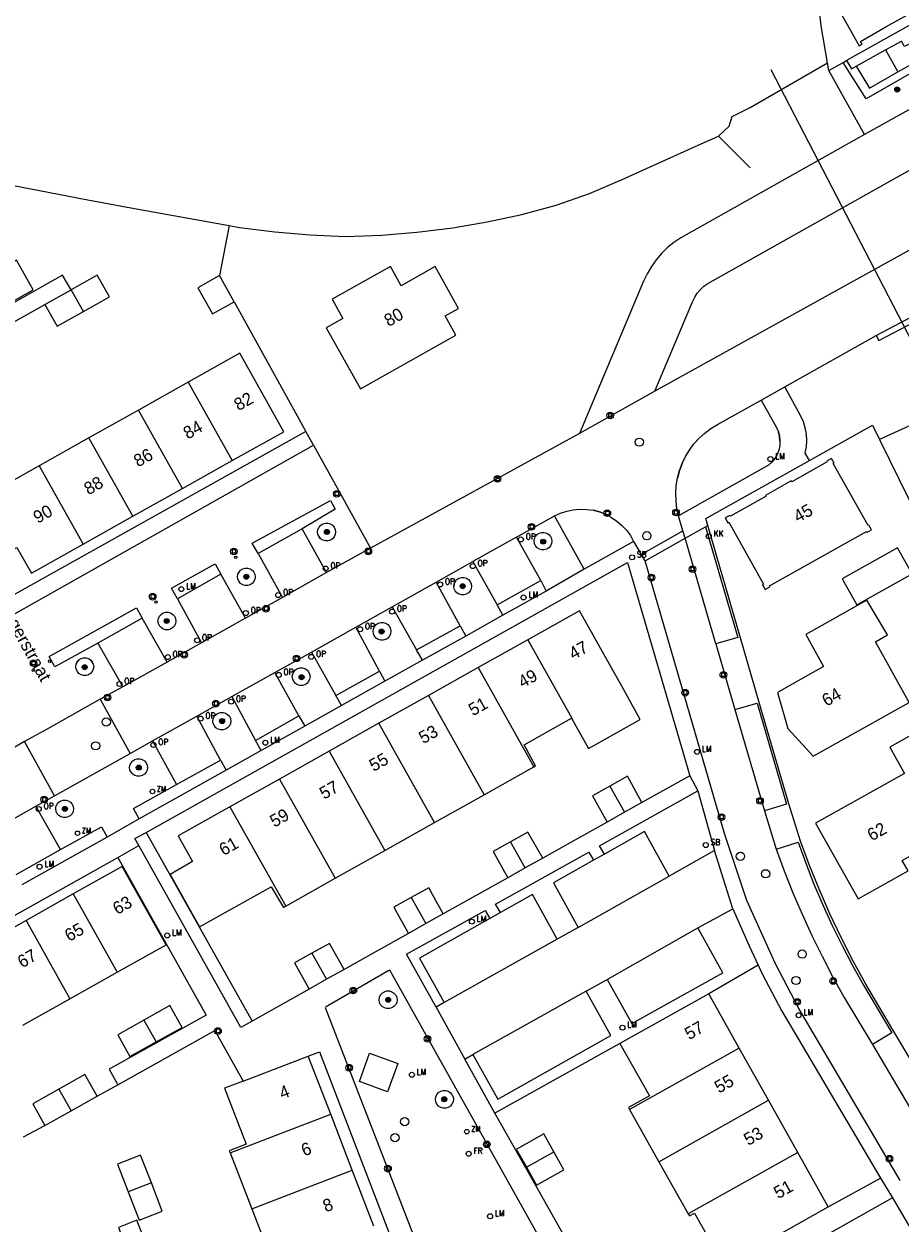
# Model space of a CAD drawing. Header units: metres. Extents: x 138165 to 154469, y 480134 to 494189.
# Tile 223 of 256: x 147653 to 147740, y 485279 to 485400. Entities that reach past the tile are written whole.
import ezdxf

# ---------------------------------------------------------------- set-up
doc = ezdxf.new("R2010")
doc.units = ezdxf.units.M
doc.header["$LTSCALE"] = 0.001
doc.header["$MEASUREMENT"] = 0
for name, color, linetype, lineweight in [('Level 5', 7, 'Continuous', 0), ('TOP-L-duiker', 7, 'Continuous', 0), ('TOP-L-topo objecten punt', 7, 'Continuous', 0), ('TOP-L-topo objecten vlak', 7, 'Continuous', 0), ('TOP-L-verharding molgoot', 7, 'Continuous', 0), ('TOP-T-topo huisnummering naamgeving', 7, 'Continuous', 0), ('TOP-V-verharding beton', 7, 'Continuous', 0)]:
    doc.layers.add(name, color=color, linetype=linetype, lineweight=lineweight)
doc.styles.add('Style-Arial', font='arial.ttf')
doc.styles.add('Style-INTL_ISO', font='INTL_ISO.shx')
doc.styles.add('Style-STANDARD', font='STANDARD.shx')

# ---------------------------------------------------------------- blocks, each defined once
blk = doc.blocks.new('24')
at = {"layer": 'TOP-L-topo objecten punt', "color": 7, "linetype": 'Continuous', "lineweight": 0}
for radius in [0.025, 0.0182, 0.0115, 0.005]:
    blk.add_circle((0, 0), radius, dxfattribs=at)
blk = doc.blocks.new('304')
at = {"layer": 'TOP-L-topo objecten punt', "color": 7, "linetype": 'Continuous', "lineweight": 0}
blk.add_circle((0, 0), 0.0225, dxfattribs=at)
at = {"layer": 'TOP-L-topo objecten punt', "color": 7, "linetype": 'Continuous', "lineweight": 0, "style": 'Style-STANDARD'}
blk.add_text('ZM', height=0.054, dxfattribs=at).set_placement((0.043, 0))
blk = doc.blocks.new('306')
at = {"layer": 'TOP-L-topo objecten punt', "color": 7, "linetype": 'Continuous', "lineweight": 0}
blk.add_circle((0, 0), 0.025, dxfattribs=at)
at = {"layer": 'TOP-L-topo objecten punt', "color": 7, "linetype": 'Continuous', "lineweight": 0, "style": 'Style-STANDARD'}
blk.add_text('FR', height=0.06, dxfattribs=at).set_placement((0.0483, 0))
blk = doc.blocks.new('38')
at = {"layer": 'TOP-L-topo objecten punt', "color": 7, "linetype": 'Continuous', "lineweight": 0}
blk.add_circle((0, 0), 0.025, dxfattribs=at)
at = {"layer": 'TOP-L-topo objecten punt', "color": 7, "linetype": 'Continuous', "lineweight": 0, "style": 'Style-STANDARD'}
blk.add_text('OP', height=0.06, dxfattribs=at).set_placement((0.048, 0))
blk = doc.blocks.new('39')
at = {"layer": 'TOP-L-topo objecten punt', "color": 7, "linetype": 'Continuous', "lineweight": 0}
for p, q in [((0.0175, 0.0175), (-0.0175, 0.0175)), ((-0.0175, 0.0175), (-0.0175, -0.0175)), ((0.0175, 0.0175), (0.0175, -0.0175)), ((0.0175, -0.0175), (-0.0175, -0.0175))]:
    blk.add_line(p, q, dxfattribs=at)
blk.add_circle((0, 0), 0.0332, dxfattribs=at)
blk = doc.blocks.new('*U13')
at = {"layer": 'Level 5', "color": 7, "linetype": 'Continuous', "lineweight": 0}
blk.add_circle((0, 0), 0.0415, dxfattribs=at)
blk = doc.blocks.new('150')
at = {"layer": 'Level 5', "color": 7, "linetype": 'Continuous', "lineweight": 0}
blk.add_blockref('*U13', (0, 0), dxfattribs=at)
blk = doc.blocks.new('10')
at = {"layer": 'TOP-L-topo objecten punt', "linetype": 'Continuous', "lineweight": 0}
blk.add_circle((0, 0), 0.0125, dxfattribs=at)
blk = doc.blocks.new('16')
at = {"layer": 'TOP-L-topo objecten punt', "color": 7, "linetype": 'Continuous', "lineweight": 0}
blk.add_circle((0, 0), 0.025, dxfattribs=at)
at = {"layer": 'TOP-L-topo objecten punt', "color": 7, "linetype": 'Continuous', "lineweight": 0, "style": 'Style-STANDARD'}
blk.add_text('LM', height=0.06, dxfattribs=at).set_placement((0.0483, 0))
blk = doc.blocks.new('119')
at = {"layer": 'TOP-L-topo objecten punt', "color": 7, "linetype": 'Continuous', "lineweight": 0}
blk.add_circle((0, 0), 0.025, dxfattribs=at)
at = {"layer": 'TOP-L-topo objecten punt', "color": 7, "linetype": 'Continuous', "lineweight": 0, "style": 'Style-STANDARD'}
blk.add_text('KK', height=0.06, dxfattribs=at).set_placement((0.0483, 0))
blk = doc.blocks.new('175')
at = {"layer": 'TOP-L-topo objecten punt', "color": 7, "linetype": 'Continuous', "lineweight": 0}
blk.add_circle((0, 0), 0.025, dxfattribs=at)
at = {"layer": 'TOP-L-topo objecten punt', "color": 7, "linetype": 'Continuous', "lineweight": 0, "style": 'Style-STANDARD'}
blk.add_text('SB', height=0.06, dxfattribs=at).set_placement((0.0483, 0))

msp = doc.modelspace()

# ---------------------------------------------------------------- linework, layer by layer
at = {"layer": 'TOP-L-duiker', "flags": 128}
msp.add_lwpolyline([(147746.17, 485358.67), (147727.36, 485394.97)], dxfattribs=at)
at = {"layer": 'TOP-L-topo objecten vlak', "flags": 128}
for points in [[(147733, 485395.65), (147732.35, 485399.38), (147731.84, 485403.9), (147731.62, 485408.44), (147731.61, 485409.65), (147731.62, 485410.86), (147731.65, 485412.06), (147735.02, 485414.44), (147738.3, 485416.94), (147738.97, 485417.49), (147742.89, 485420.39), (147751.22, 485428.64), (147757.24, 485435.65), (147763.1, 485444.23), (147764.34, 485446.4)], [(147780.09, 485421.22), (147765.95, 485413.3), (147750, 485404.36), (147734.9, 485395.9)], [(147738.84, 485399.25), (147746.54, 485403.56), (147746.7, 485403.27), (147746.98, 485403.43), (147743.33, 485409.93), (147742.94, 485410.63), (147742.66, 485410.47), (147742.82, 485410.18), (147732.57, 485404.43), (147732.41, 485404.72), (147732.13, 485404.57), (147736.17, 485397.37), (147736.45, 485397.53), (147736.28, 485397.81), (147738.84, 485399.25)], [(147741.64, 485398.56), (147743.27, 485395.73), (147736.86, 485392.06), (147734.54, 485395.71)], [(147738.79, 485396.95), (147740.39, 485397.84)], [(147740.04, 485394.75), (147742.35, 485396.06), (147741.46, 485397.69), (147740.7, 485397.28), (147740.39, 485397.84)], [(147553.68, 485389.64), (147557.58, 485391.74), (147561.63, 485393.48), (147565.8, 485394.87), (147570.08, 485395.9), (147574.43, 485396.55), (147578.83, 485396.83), (147583.22, 485396.73), (147583.21, 485396.48), (147585.52, 485396.28), (147587.83, 485395.97), (147590.11, 485395.56), (147591.38, 485395.3), (147593.93, 485394.78), (147599.98, 485393.55), (147606.03, 485392.33), (147612.08, 485391.11), (147632.38, 485387.09), (147640.89, 485385.43), (147649.4, 485383.78), (147657.91, 485382.15), (147658.03, 485382.13), (147663.22, 485381.13), (147673.09, 485379.38)], [(147735.86, 485395.32), (147738.79, 485396.95)], [(147738.79, 485396.95), (147740.04, 485394.75)], [(147673.09, 485379.38), (147674.12, 485379.19), (147677.66, 485378.75), (147681.17, 485378.46), (147684.72, 485378.28), (147688.34, 485378.42), (147691.87, 485378.72), (147695.46, 485379.14), (147698.91, 485379.73), (147702.39, 485380.47), (147705.82, 485381.41), (147709.17, 485382.59), (147712.43, 485383.98), (147720.05, 485387.41), (147722.08, 485388.31), (147723.15, 485389.32), (147723.43, 485390.29), (147725.24, 485391.2), (147733, 485395.65)], [(147733.13, 485394.9), (147733, 485395.65)], [(147733.13, 485394.9), (147734.54, 485395.71)], [(147734.54, 485395.71), (147734.9, 485395.9)], [(147734.9, 485395.9), (147735.39, 485395.06), (147735.86, 485395.32)], [(147736.7, 485388.48), (147733.13, 485394.9)], [(147735.86, 485395.32), (147737.19, 485393.13), (147740.04, 485394.75)], [(147752.69, 485394.1), (147751.66, 485394.23), (147750.63, 485394.28), (147749.6, 485394.25), (147748.57, 485394.16), (147747.55, 485393.99), (147746.55, 485393.74), (147745.57, 485393.43), (147736.7, 485388.48)], [(147736.7, 485388.48), (147718.31, 485378.15), (147717.61, 485377.69), (147716.97, 485377.16), (147716.37, 485376.58), (147715.83, 485375.95), (147715.35, 485375.27), (147714.93, 485374.55), (147714.58, 485373.79), (147708.17, 485358.56)], [(147715.7, 485362.79), (147719.47, 485371.73), (147719.49, 485371.79), (147719.7, 485372.22), (147719.95, 485372.62), (147720.26, 485372.98), (147720.61, 485373.3), (147720.99, 485373.58), (147739.29, 485383.85), (147739.29, 485383.86), (147747.73, 485388.56), (147748.53, 485388.78), (147749.36, 485388.91), (147750.19, 485388.98), (147751.03, 485388.96), (147751.86, 485388.87), (147759.24, 485386.95)], [(147757.03, 485385.72), (147742.7, 485377.73), (147715.7, 485362.79)], [(147646.06, 485368.78), (147653.46, 485372.94), (147651.8, 485375.9), (147650.59, 485375.22), (147647.85, 485380.11), (147642.27, 485376.98), (147641.29, 485378.72), (147636.14, 485375.84), (147639.08, 485370.6), (147642.57, 485372.56), (147643.54, 485370.81), (147644.59, 485371.4), (147646.06, 485368.78)], [(147737.86, 485368.36), (147757.71, 485378.84), (147760.12, 485380.19)], [(147673.09, 485379.38), (147672.12, 485374.36)], [(147682.8, 485369.15), (147686.22, 485363.04), (147695.78, 485368.4), (147694.7, 485370.32), (147696.05, 485371.07), (147693.7, 485375.26), (147690.3, 485373.35), (147689.22, 485375.27), (147683.38, 485371.99), (147684.45, 485370.07), (147682.8, 485369.15)], [(147657.26, 485372.94), (147656.39, 485374.39), (147639.02, 485364.59)], [(147658.48, 485370.76), (147661.09, 485372.23), (147659.87, 485374.41), (147657.26, 485372.94)], [(147672.12, 485374.36), (147669.94, 485373.14), (147671.41, 485370.52), (147673.59, 485371.75)], [(147673.59, 485371.75), (147672.12, 485374.36)], [(147654.64, 485371.47), (147657.26, 485372.94)], [(147658.48, 485370.76), (147657.26, 485372.94)], [(147737.86, 485368.36), (147738.14, 485367.85), (147747.43, 485372.73)], [(147649.93, 485368.83), (147654.64, 485371.47)], [(147654.64, 485371.47), (147655.86, 485369.29), (147658.48, 485370.76)], [(147673.59, 485371.75), (147680.74, 485358.77)], [(147728.7, 485363.23), (147737.86, 485368.36)], [(147673.38, 485355.84), (147678.56, 485358.74), (147674.16, 485366.59), (147668.98, 485363.68)], [(147668.98, 485363.68), (147664.01, 485360.89)], [(147668.98, 485363.68), (147673.38, 485355.84)], [(147726.33, 485361.9), (147728.7, 485363.23)], [(147731.18, 485355.86), (147730.76, 485356.6), (147730.87, 485357.22), (147730.91, 485357.85), (147730.87, 485358.49), (147730.76, 485359.11), (147730.57, 485359.71), (147730.31, 485360.29), (147728.7, 485363.23)], [(147751.75, 485364.1), (147750.45, 485363.52), (147738.2, 485357.97)], [(147715.7, 485362.79), (147708.17, 485358.56)], [(147718.43, 485355.56), (147718.76, 485356.25), (147719.16, 485356.9), (147719.62, 485357.52), (147720.14, 485358.08), (147720.71, 485358.6), (147721.32, 485359.05), (147721.98, 485359.45), (147726.33, 485361.9)], [(147726.33, 485361.9), (147727.89, 485359.16), (147728.07, 485358.73)], [(147664.01, 485360.89), (147659.04, 485358.11)], [(147668.4, 485353.05), (147664.01, 485360.89)], [(147731.18, 485355.86), (147737.5, 485359.4), (147738.2, 485357.97)], [(147680.74, 485358.77), (147651.51, 485342.41)], [(147681.53, 485357.38), (147680.74, 485358.77)], [(147708.17, 485358.56), (147687.23, 485347.08)], [(147728.23, 485357.82), (147728.19, 485358.28), (147728.07, 485358.73)], [(147728.07, 485358.73), (147728.19, 485358.28), (147728.23, 485357.82)], [(147606.24, 485316.4), (147607.61, 485316.71), (147608.96, 485317.09), (147610.28, 485317.55), (147611.58, 485318.08), (147612.84, 485318.69), (147614.08, 485319.36), (147681.53, 485357.38)], [(147659.04, 485358.11), (147654.06, 485355.32)], [(147663.43, 485350.27), (147659.04, 485358.11)], [(147681.53, 485357.38), (147684.27, 485352.46), (147687.23, 485347.08)], [(147728.23, 485357.82), (147728.2, 485357.35), (147728.11, 485356.9), (147727.94, 485356.46), (147727.71, 485356.06), (147727.42, 485355.69), (147727.07, 485355.38), (147718.08, 485350.3)], [(147738.2, 485357.97), (147744.12, 485345.88), (147750.23, 485333.39), (147756.12, 485321.45), (147756.53, 485320.58), (147762.89, 485307.52), (147769.08, 485294.86)], [(147668.4, 485353.05), (147673.38, 485355.84)], [(147721, 485349.36), (147720.8, 485350.04), (147731.18, 485355.86)], [(147729.36, 485353.81), (147726.78, 485352.36), (147726.83, 485352.27), (147723.27, 485350.28), (147723.22, 485350.36), (147722.75, 485350.1), (147723.01, 485349.63), (147723.1, 485349.68), (147726.58, 485343.47), (147726.49, 485343.42), (147726.76, 485342.95), (147727.23, 485343.21), (147727.18, 485343.3), (147736.88, 485348.74), (147736.93, 485348.65), (147737.4, 485348.91), (147737.14, 485349.39), (147737.05, 485349.34), (147733.57, 485355.55), (147733.65, 485355.6), (147733.39, 485356.07), (147732.92, 485355.8), (147732.97, 485355.72), (147729.41, 485353.72), (147729.36, 485353.81)], [(147654.06, 485355.32), (147646.61, 485351.14)], [(147654.06, 485355.32), (147658.46, 485347.48)], [(147718.43, 485355.56), (147718.16, 485354.84), (147717.97, 485354.1)], [(147717.97, 485354.1), (147718.16, 485354.84), (147718.43, 485355.56)], [(147718.08, 485350.3), (147717.91, 485351.05), (147717.82, 485351.81), (147717.79, 485352.57), (147717.84, 485353.34), (147717.97, 485354.1)], [(147663.43, 485350.27), (147668.4, 485353.05)], [(147675.97, 485346.53), (147675.39, 485347.58), (147683.22, 485351.85), (147683.69, 485350.97), (147680.4, 485349.02)], [(147705.64, 485350.3), (147706.25, 485350.58), (147706.88, 485350.79), (147707.53, 485350.92), (147708.19, 485350.98), (147708.85, 485350.96), (147709.51, 485350.87)], [(147658.46, 485347.48), (147663.43, 485350.27)], [(147701.86, 485348.19), (147705.64, 485350.3)], [(147708.61, 485344.98), (147705.64, 485350.3)], [(147710.77, 485350.47), (147710.15, 485350.71), (147709.51, 485350.87)], [(147709.51, 485350.87), (147710.15, 485350.71), (147710.77, 485350.47)], [(147710.77, 485350.47), (147711.36, 485350.16), (147711.91, 485349.79), (147712.41, 485349.36), (147712.86, 485348.87), (147713.26, 485348.33), (147713.58, 485347.76)], [(147718.51, 485348.81), (147718.08, 485350.3)], [(147680.4, 485349.02), (147675.97, 485346.53)], [(147682.84, 485344.63), (147680.4, 485349.02)], [(147681.97, 485348.44), (147681.93, 485348.7), (147681.97, 485348.95), (147682.08, 485349.18), (147682.25, 485349.37), (147682.46, 485349.5), (147682.71, 485349.57), (147682.96, 485349.57), (147683.2, 485349.5), (147683.42, 485349.37), (147683.58, 485349.18), (147683.69, 485348.95), (147683.73, 485348.7), (147683.69, 485348.44), (147683.59, 485348.21), (147683.42, 485348.02), (147683.21, 485347.88), (147682.96, 485347.81), (147682.71, 485347.81), (147682.46, 485347.88), (147682.24, 485348.02)], [(147703.61, 485347.78), (147703.65, 485348.03), (147703.76, 485348.26), (147703.92, 485348.45), (147704.14, 485348.58), (147704.38, 485348.65), (147704.63, 485348.65), (147704.87, 485348.58), (147705.09, 485348.45), (147705.25, 485348.26), (147705.36, 485348.03), (147705.4, 485347.78), (147705.36, 485347.53), (147705.25, 485347.3), (147705.09, 485347.11), (147704.87, 485346.98), (147704.63, 485346.91), (147704.38, 485346.91), (147704.14, 485346.98), (147703.92, 485347.11), (147703.76, 485347.3), (147703.65, 485347.53), (147703.61, 485347.78)], [(147714.34, 485346.46), (147718.51, 485348.81)], [(147718.74, 485348.07), (147718.51, 485348.81)], [(147718.74, 485348.07), (147720.77, 485349.23)], [(147721, 485349.36), (147720.77, 485349.23)], [(147720.77, 485349.23), (147724.02, 485338.13), (147721.81, 485337.51)], [(147746.5, 485287.12), (147743.39, 485292.39), (147739.64, 485298.71), (147736.81, 485303.45), (147735.55, 485305.75), (147734.35, 485308.09), (147733.23, 485310.46), (147732.17, 485312.87), (147731.18, 485315.3), (147730.27, 485317.76), (147729.12, 485321.49), (147726.15, 485331.64), (147724.24, 485338.19), (147721, 485349.36)], [(147649.56, 485345.89), (147651.83, 485347.16), (147653.28, 485344.57), (147658.46, 485347.48)], [(147681.97, 485348.44), (147682.08, 485348.21), (147682.24, 485348.02)], [(147682.24, 485348.02), (147682.08, 485348.21), (147681.97, 485348.44)], [(147701.86, 485348.19), (147697.49, 485345.74)], [(147704.27, 485343.84), (147701.86, 485348.19)], [(147713.58, 485347.76), (147708.61, 485344.98)], [(147713.58, 485347.76), (147714.34, 485346.46)], [(147714.73, 485345.81), (147718.74, 485348.07)], [(147721.81, 485337.51), (147718.74, 485348.07)], [(147675.97, 485346.53), (147678.41, 485342.14)], [(147687.23, 485347.08), (147682.84, 485344.63)], [(147714.73, 485345.81), (147714.34, 485346.46)], [(147734.45, 485344.01), (147735.91, 485341.39), (147741.45, 485344.5), (147739.99, 485347.11), (147734.45, 485344.01)], [(147664.77, 485318.63), (147712.97, 485345.65), (147719.2, 485324.3)], [(147667.9, 485342.01), (147667.32, 485343.08), (147671.68, 485345.52), (147672.26, 485344.46)], [(147675.7, 485344.21), (147675.66, 485343.96), (147675.55, 485343.73), (147675.39, 485343.54), (147675.18, 485343.41), (147674.94, 485343.34), (147674.69, 485343.34), (147674.44, 485343.41), (147674.23, 485343.54), (147674.07, 485343.73), (147673.96, 485343.96), (147673.93, 485344.21), (147673.96, 485344.46), (147674.07, 485344.69), (147674.23, 485344.88), (147674.44, 485345.01), (147674.69, 485345.09), (147674.94, 485345.09), (147675.18, 485345.01), (147675.39, 485344.88), (147675.55, 485344.69), (147675.66, 485344.46), (147675.7, 485344.21)], [(147693.79, 485343.68), (147697.49, 485345.74)], [(147697.49, 485345.74), (147699.92, 485341.4)], [(147708.61, 485344.98), (147704.83, 485342.79)], [(147740.27, 485283.79), (147730.11, 485301.01), (147727.77, 485305.46), (147724.9, 485311.8), (147722.67, 485318.53), (147714.73, 485345.81)], [(147672.26, 485344.46), (147667.9, 485342.01)], [(147674.7, 485340.06), (147672.26, 485344.46)], [(147682.84, 485344.63), (147678.41, 485342.14)], [(147695.71, 485343.75), (147695.88, 485343.94), (147696.09, 485344.08), (147696.33, 485344.15), (147696.58, 485344.15), (147696.83, 485344.08), (147697.04, 485343.94), (147697.2, 485343.75), (147697.31, 485343.52), (147697.35, 485343.27), (147697.31, 485343.02), (147697.2, 485342.8), (147697.04, 485342.61), (147696.82, 485342.48), (147696.58, 485342.41), (147696.33, 485342.41), (147696.09, 485342.48), (147695.88, 485342.61), (147695.71, 485342.8), (147695.61, 485343.02), (147695.57, 485343.27)], [(147699.92, 485341.4), (147704.27, 485343.84)], [(147704.27, 485343.84), (147704.83, 485342.79)], [(147689.4, 485341.22), (147693.79, 485343.68)], [(147696.2, 485339.31), (147693.79, 485343.68)], [(147695.71, 485343.75), (147695.61, 485343.52), (147695.57, 485343.27)], [(147695.57, 485343.27), (147695.61, 485343.52), (147695.71, 485343.75)], [(147704.83, 485342.79), (147700.48, 485340.37)], [(147667.9, 485342.01), (147670.3, 485337.6)], [(147678.41, 485342.14), (147674.7, 485340.06)], [(147700.48, 485340.37), (147699.92, 485341.4)], [(147729.02, 485329.03), (147731.55, 485326.25), (147741.16, 485331.64), (147737.79, 485337.69), (147738.98, 485338.39), (147736.94, 485341.87), (147730.81, 485338.42), (147732.6, 485335.23), (147727.97, 485332.64), (147729.02, 485329.03)], [(147659.92, 485337.58), (147655.63, 485335.2), (147655.05, 485336.22), (147663.79, 485341.09), (147664.37, 485340.06)], [(147667.75, 485339.78), (147667.71, 485339.54), (147667.6, 485339.31), (147667.43, 485339.12), (147667.22, 485338.98), (147666.98, 485338.91), (147666.72, 485338.91), (147666.48, 485338.98), (147666.27, 485339.12), (147666.1, 485339.31), (147665.99, 485339.54), (147665.95, 485339.78), (147665.99, 485340.03), (147666.1, 485340.26), (147666.27, 485340.45), (147666.48, 485340.59), (147666.72, 485340.66), (147666.98, 485340.66), (147667.22, 485340.59), (147667.43, 485340.45), (147667.6, 485340.26), (147667.71, 485340.03), (147667.75, 485339.78)], [(147685.75, 485339.16), (147689.4, 485341.22)], [(147689.4, 485341.22), (147691.85, 485336.89)], [(147700.48, 485340.37), (147696.76, 485338.28)], [(147707.35, 485330.05), (147709.05, 485327.04), (147714.23, 485329.93), (147712.57, 485332.97), (147708.17, 485340.82), (147702.99, 485337.91)], [(147664.37, 485340.06), (147659.92, 485337.58)], [(147666.86, 485335.67), (147664.37, 485340.06)], [(147674.7, 485340.06), (147670.3, 485337.6)], [(147681.34, 485336.68), (147685.75, 485339.16)], [(147688.14, 485334.77), (147685.75, 485339.16)], [(147687.49, 485338.76), (147687.52, 485339.01), (147687.63, 485339.24), (147687.8, 485339.43), (147688.01, 485339.57), (147688.26, 485339.64), (147688.51, 485339.64), (147688.76, 485339.57), (147688.97, 485339.43), (147689.14, 485339.24), (147689.24, 485339.01), (147689.28, 485338.76), (147689.24, 485338.5), (147689.14, 485338.27), (147688.97, 485338.08), (147688.76, 485337.94), (147688.51, 485337.87), (147688.26, 485337.87), (147688.01, 485337.94), (147687.8, 485338.08), (147687.63, 485338.27), (147687.52, 485338.5), (147687.49, 485338.76)], [(147691.85, 485336.89), (147696.2, 485339.31)], [(147696.2, 485339.31), (147696.76, 485338.28)], [(147696.76, 485338.28), (147692.43, 485335.86)], [(147702.99, 485337.91), (147698.02, 485335.12)], [(147702.99, 485337.91), (147707.39, 485330.07), (147707.35, 485330.05)], [(147659.92, 485337.58), (147662.42, 485333.19)], [(147670.3, 485337.6), (147666.86, 485335.67)], [(147677.65, 485334.62), (147681.34, 485336.68)], [(147681.34, 485336.68), (147683.77, 485332.34)], [(147692.43, 485335.86), (147691.85, 485336.89)], [(147721.81, 485337.51), (147723.72, 485330.92)], [(147659.48, 485335.46), (147659.52, 485335.21), (147659.48, 485334.96), (147659.37, 485334.73), (147659.2, 485334.54), (147658.99, 485334.41), (147658.75, 485334.34), (147658.5, 485334.34), (147658.26, 485334.41), (147658.04, 485334.54), (147657.88, 485334.73), (147657.77, 485334.96), (147657.73, 485335.21), (147657.76, 485335.46)], [(147658.03, 485335.89), (147657.87, 485335.7), (147657.76, 485335.46)], [(147657.76, 485335.46), (147657.87, 485335.7), (147658.03, 485335.89)], [(147658.03, 485335.89), (147658.25, 485336.03), (147658.49, 485336.1), (147658.75, 485336.1), (147659, 485336.03), (147659.21, 485335.89)], [(147659.48, 485335.46), (147659.38, 485335.7), (147659.21, 485335.89)], [(147659.21, 485335.89), (147659.38, 485335.7), (147659.48, 485335.46)], [(147666.86, 485335.67), (147662.42, 485333.19)], [(147692.43, 485335.86), (147688.68, 485333.77)], [(147673.35, 485332.22), (147677.65, 485334.62)], [(147680.07, 485330.28), (147677.65, 485334.62)], [(147681.18, 485334.22), (147681.14, 485333.97), (147681.04, 485333.74), (147680.87, 485333.54), (147680.66, 485333.41), (147680.42, 485333.34), (147680.16, 485333.34), (147679.92, 485333.41), (147679.71, 485333.54), (147679.54, 485333.74), (147679.44, 485333.97), (147679.4, 485334.22), (147679.44, 485334.47), (147679.54, 485334.7), (147679.71, 485334.89), (147679.92, 485335.02), (147680.16, 485335.09), (147680.42, 485335.09), (147680.66, 485335.02), (147680.87, 485334.89), (147681.04, 485334.7), (147681.14, 485334.47), (147681.18, 485334.22)], [(147683.77, 485332.34), (147688.14, 485334.77)], [(147688.14, 485334.77), (147688.68, 485333.77)], [(147698.02, 485335.12), (147693.04, 485332.34)], [(147698.02, 485335.12), (147703.58, 485325.19)], [(147662.42, 485333.19), (147660.18, 485331.96)], [(147688.68, 485333.77), (147684.34, 485331.34)], [(147660.18, 485331.96), (147654.8, 485328.94), (147652.59, 485327.71)], [(147660.18, 485331.96), (147663.18, 485326.53)], [(147669.84, 485330.25), (147673.35, 485332.22)], [(147673.35, 485332.22), (147675.73, 485327.84)], [(147684.34, 485331.34), (147683.77, 485332.34)], [(147693.04, 485332.34), (147688.07, 485329.55)], [(147693.04, 485332.34), (147698.61, 485322.4)], [(147671.45, 485329.77), (147671.49, 485330.02), (147671.6, 485330.25), (147671.77, 485330.43), (147671.98, 485330.57), (147672.22, 485330.64), (147672.47, 485330.64), (147672.72, 485330.57), (147672.93, 485330.43), (147673.1, 485330.25), (147673.21, 485330.02), (147673.25, 485329.77), (147673.21, 485329.52), (147673.1, 485329.29), (147672.93, 485329.1), (147672.72, 485328.97), (147672.47, 485328.89), (147672.22, 485328.89), (147671.98, 485328.97), (147671.76, 485329.1), (147671.6, 485329.29), (147671.49, 485329.52), (147671.45, 485329.77)], [(147684.34, 485331.34), (147680.65, 485329.25)], [(147723.72, 485330.92), (147725.93, 485331.57), (147728.88, 485321.44), (147726.69, 485320.8)], [(147723.72, 485330.92), (147726.69, 485320.8)], [(147747.83, 485318.56), (147743.73, 485325.88), (147747.4, 485327.94), (147745.77, 485330.84), (147739.22, 485327.16), (147740.69, 485324.53), (147731.8, 485319.55), (147736.05, 485311.96), (147741.07, 485314.77), (147740.48, 485315.82), (147743.27, 485317.39), (147743.86, 485316.34), (147747.83, 485318.56)], [(147665.39, 485327.79), (147669.84, 485330.25)], [(147672.2, 485325.87), (147669.84, 485330.25)], [(147675.73, 485327.84), (147680.07, 485330.28)], [(147680.07, 485330.28), (147680.65, 485329.25)], [(147688.07, 485329.55), (147683.1, 485326.76)], [(147693.64, 485319.61), (147688.07, 485329.55)], [(147703.58, 485325.19), (147703.76, 485325.29), (147702.62, 485327.4), (147707.35, 485330.05)], [(147680.65, 485329.25), (147676.3, 485326.82)], [(147652.59, 485327.71), (147650.58, 485326.57)], [(147655.6, 485322.29), (147652.59, 485327.71)], [(147663.18, 485326.53), (147665.39, 485327.79)], [(147665.39, 485327.79), (147667.81, 485323.42)], [(147676.3, 485326.82), (147675.73, 485327.84)], [(147655.6, 485322.29), (147663.18, 485326.53)], [(147663.11, 485325.11), (147663.15, 485325.36), (147663.26, 485325.59), (147663.43, 485325.78), (147663.64, 485325.91), (147663.88, 485325.98), (147664.14, 485325.98), (147664.38, 485325.91), (147664.59, 485325.78), (147664.76, 485325.59), (147664.87, 485325.36), (147664.91, 485325.11), (147664.87, 485324.87), (147664.76, 485324.64), (147664.59, 485324.45), (147664.38, 485324.32), (147664.14, 485324.25), (147663.88, 485324.25), (147663.64, 485324.32), (147663.43, 485324.45), (147663.26, 485324.64), (147663.15, 485324.87), (147663.11, 485325.11)], [(147667.81, 485323.42), (147672.2, 485325.87)], [(147672.2, 485325.87), (147672.77, 485324.86)], [(147676.3, 485326.82), (147672.77, 485324.86)], [(147683.1, 485326.76), (147678.13, 485323.97)], [(147683.1, 485326.76), (147688.67, 485316.82)], [(147672.77, 485324.86), (147664.06, 485319.98)], [(147698.61, 485322.4), (147703.58, 485325.19)], [(147664.06, 485319.98), (147663.49, 485321.01), (147667.81, 485323.42)], [(147678.13, 485323.97), (147673.16, 485321.19)], [(147678.13, 485323.97), (147683.7, 485314.03)], [(147714.41, 485321.62), (147712.95, 485324.24), (147711.2, 485323.26)], [(147719.2, 485324.3), (147714.41, 485321.62)], [(147719.2, 485324.3), (147719.99, 485322.8)], [(147653.71, 485321.25), (147655.6, 485322.29)], [(147693.64, 485319.61), (147698.61, 485322.4)], [(147711.2, 485323.26), (147709.46, 485322.28), (147710.92, 485319.66)], [(147710.65, 485316.45), (147710.17, 485317.27), (147719.99, 485322.8)], [(147711.2, 485323.26), (147712.67, 485320.64)], [(147719.99, 485322.8), (147721.67, 485316.82)], [(147649.28, 485318.76), (147653.71, 485321.25)], [(147656.19, 485316.92), (147653.71, 485321.25)], [(147657.49, 485320.98), (147657.45, 485320.73), (147657.35, 485320.5), (147657.18, 485320.32), (147656.97, 485320.18), (147656.73, 485320.11), (147656.48, 485320.11), (147656.23, 485320.18), (147656.02, 485320.32), (147655.86, 485320.5), (147655.75, 485320.73), (147655.71, 485320.98), (147655.74, 485321.23), (147655.85, 485321.46), (147656.02, 485321.65), (147656.23, 485321.79), (147656.47, 485321.86), (147656.73, 485321.86), (147656.97, 485321.79), (147657.19, 485321.65), (147657.35, 485321.46), (147657.46, 485321.23), (147657.49, 485320.98)], [(147673.16, 485321.19), (147667.98, 485318.28), (147669.42, 485315.7), (147667.16, 485314.42), (147670.1, 485309.17), (147677.3, 485313.19), (147678.52, 485311.11), (147678.74, 485311.23)], [(147673.16, 485321.19), (147678.74, 485311.23)], [(147714.41, 485321.62), (147712.67, 485320.64)], [(147664.06, 485319.98), (147660.86, 485318.16)], [(147712.67, 485320.64), (147710.92, 485319.66)], [(147726.69, 485320.8), (147727.86, 485316.96)], [(147656.19, 485316.92), (147660.29, 485319.19), (147660.86, 485318.16)], [(147664.04, 485317.3), (147663.65, 485318), (147664.77, 485318.63)], [(147664.77, 485318.63), (147675.37, 485299.73)], [(147688.67, 485316.82), (147693.64, 485319.61)], [(147704.47, 485316.05), (147703, 485318.66), (147701.26, 485317.68)], [(147710.92, 485319.66), (147707.7, 485317.86), (147704.47, 485316.05)], [(147717.14, 485314.24), (147714.66, 485318.71), (147710.65, 485316.45)], [(147660.86, 485318.16), (147652.33, 485313.39)], [(147701.26, 485317.68), (147699.51, 485316.71), (147700.98, 485314.09)], [(147702.73, 485315.07), (147701.26, 485317.68)], [(147727.86, 485316.96), (147730.04, 485317.66), (147730.81, 485315.53), (147731.63, 485313.43), (147732.51, 485311.36), (147733.44, 485309.31), (147734.44, 485307.29), (147735.49, 485305.29), (147736.6, 485303.33), (147739.44, 485298.57), (147737.49, 485297.4)], [(147651.74, 485314.42), (147656.19, 485316.92)], [(147661.94, 485316.12), (147664.04, 485317.3)], [(147675.37, 485299.73), (147674.26, 485299.11), (147664.04, 485317.3)], [(147683.7, 485314.03), (147688.67, 485316.82)], [(147700.25, 485310.62), (147699.76, 485311.44), (147709.09, 485316.65), (147709.55, 485315.84)], [(147710.65, 485316.45), (147709.55, 485315.84)], [(147721.67, 485316.82), (147717.14, 485314.24)], [(147723.51, 485310.98), (147721.67, 485316.82)], [(147727.86, 485316.96), (147728.66, 485314.77), (147729.52, 485312.59), (147730.44, 485310.44), (147731.41, 485308.32), (147732.44, 485306.22), (147733.53, 485304.15), (147734.67, 485302.11), (147737.49, 485297.4)], [(147626.49, 485295.1), (147625.93, 485295.93), (147661.94, 485316.12)], [(147661.85, 485304.62), (147666.77, 485307.38), (147662.38, 485315.22), (147657.46, 485312.46)], [(147661.94, 485316.12), (147670.78, 485300.34), (147661.06, 485294.91), (147661.94, 485293.37)], [(147702.73, 485315.07), (147700.98, 485314.09)], [(147704.47, 485316.05), (147702.73, 485315.07)], [(147709.55, 485315.84), (147705.54, 485313.59), (147708.01, 485309.12)], [(147678.74, 485311.23), (147683.7, 485314.03)], [(147700.98, 485314.09), (147697.75, 485312.28), (147694.52, 485310.47)], [(147708.01, 485309.12), (147717.14, 485314.24)], [(147694.52, 485310.47), (147693.06, 485313.09), (147691.31, 485312.11)], [(147657.46, 485312.46), (147652.74, 485309.82)], [(147657.46, 485312.46), (147661.85, 485304.62)], [(147691.31, 485312.11), (147689.57, 485311.13), (147691.04, 485308.52)], [(147691.31, 485312.11), (147692.78, 485309.49)], [(147705.91, 485307.95), (147703.45, 485312.41), (147700.25, 485310.62)], [(147693.8, 485301.13), (147690.85, 485306.42), (147698.7, 485310.82), (147699.17, 485310)], [(147694.52, 485310.47), (147692.78, 485309.49)], [(147700.25, 485310.62), (147699.17, 485310)], [(147720.02, 485309.07), (147723.51, 485310.98)], [(147723.51, 485310.98), (147725.16, 485307.27), (147726.05, 485305.33)], [(147652.74, 485309.82), (147648.04, 485307.18)], [(147652.74, 485309.82), (147657.14, 485301.98)], [(147692.78, 485309.49), (147691.04, 485308.52)], [(147699.17, 485310), (147692.13, 485306.05), (147694.61, 485301.61)], [(147708.01, 485309.12), (147705.91, 485307.95)], [(147710.92, 485303.9), (147713.39, 485299.49), (147722.51, 485304.58), (147720.02, 485309.07)], [(147710.92, 485303.9), (147720.02, 485309.07)], [(147691.04, 485308.52), (147687.81, 485306.71), (147684.58, 485304.9)], [(147705.91, 485307.95), (147694.61, 485301.61)], [(147681.37, 485306.54), (147679.62, 485305.56), (147681.09, 485302.94)], [(147684.58, 485304.9), (147683.11, 485307.51), (147681.37, 485306.54)], [(147681.37, 485306.54), (147682.84, 485303.92)], [(147726.05, 485305.33), (147721.09, 485302.48)], [(147726.05, 485305.33), (147726.45, 485304.47), (147728.38, 485300.79), (147738.31, 485284)], [(147657.14, 485301.98), (147661.85, 485304.62)], [(147684.58, 485304.9), (147682.84, 485303.92)], [(147681.09, 485302.94), (147675.37, 485299.73)], [(147682.84, 485303.92), (147681.09, 485302.94)], [(147708.82, 485302.73), (147710.92, 485303.9)], [(147652.43, 485299.34), (147657.14, 485301.98)], [(147689.9, 485301.86), (147689.86, 485301.61), (147689.75, 485301.38), (147689.58, 485301.19), (147689.37, 485301.06), (147689.12, 485300.99), (147688.87, 485300.99), (147688.62, 485301.06), (147688.41, 485301.19), (147688.24, 485301.38), (147688.13, 485301.61), (147688.09, 485301.86), (147688.13, 485302.12), (147688.24, 485302.35), (147688.41, 485302.54), (147688.62, 485302.68), (147688.87, 485302.75), (147689.12, 485302.75), (147689.37, 485302.68), (147689.58, 485302.54), (147689.75, 485302.35), (147689.86, 485302.12), (147689.9, 485301.86)], [(147697.48, 485296.38), (147699.99, 485291.93), (147711.31, 485298.29), (147708.82, 485302.73)], [(147708.82, 485302.73), (147697.48, 485296.38)], [(147721.09, 485302.48), (147712.2, 485297.5)], [(147724.14, 485297.04), (147721.09, 485302.48)], [(147665.76, 485297.65), (147668.38, 485299.11), (147667.15, 485301.3), (147664.54, 485299.83)], [(147694.61, 485301.61), (147693.8, 485301.13)], [(147693.8, 485301.13), (147696.66, 485295.93)], [(147664.54, 485299.83), (147661.92, 485298.36), (147663.14, 485296.18), (147665.76, 485297.65)], [(147664.54, 485299.83), (147665.76, 485297.65)], [(147661.94, 485293.37), (147671.64, 485298.81), (147674.32, 485294.02), (147674.48, 485293.73)], [(147712.2, 485297.5), (147699.68, 485290.53)], [(147712.2, 485297.5), (147715.15, 485292.26), (147713.06, 485291.09), (147713.17, 485290.89)], [(147724.14, 485297.04), (147713.17, 485290.89)], [(147727.08, 485291.81), (147724.14, 485297.04), (147724.14, 485297.04)], [(147737.49, 485297.4), (147741.2, 485291.12)], [(147674.48, 485293.73), (147681, 485296.24)], [(147681, 485296.24), (147682.12, 485296.67), (147693.08, 485268.17)], [(147683.25, 485290.42), (147681, 485296.24)], [(147686.12, 485293.7), (147687.14, 485296.52), (147689.97, 485295.49), (147688.95, 485292.66), (147686.12, 485293.7)], [(147696.66, 485295.93), (147697.48, 485296.38)], [(147699.68, 485290.53), (147696.66, 485295.93)], [(147659.87, 485292.21), (147658.64, 485294.39), (147656.03, 485292.92)], [(147659.87, 485292.21), (147661.94, 485293.37)], [(147674.48, 485293.73), (147672.61, 485293.01), (147674.79, 485287.41), (147673.09, 485286.76), (147673.17, 485286.54)], [(147656.03, 485292.92), (147653.41, 485291.45), (147654.63, 485289.27)], [(147656.03, 485292.92), (147657.25, 485290.74)], [(147657.25, 485290.74), (147659.87, 485292.21)], [(147695.54, 485291.91), (147695.5, 485291.66), (147695.39, 485291.42), (147695.23, 485291.23), (147695.01, 485291.09), (147694.76, 485291.02), (147694.51, 485291.02), (147694.26, 485291.09), (147694.04, 485291.23), (147693.88, 485291.42), (147693.77, 485291.66), (147693.73, 485291.91), (147693.77, 485292.16), (147693.88, 485292.39), (147694.05, 485292.59), (147694.26, 485292.72), (147694.51, 485292.79), (147694.76, 485292.79), (147695.01, 485292.72), (147695.22, 485292.59), (147695.39, 485292.39), (147695.5, 485292.16), (147695.54, 485291.91)], [(147716.11, 485285.66), (147727.08, 485291.81)], [(147730.01, 485286.58), (147727.08, 485291.81), (147727.08, 485291.81)], [(147654.63, 485289.27), (147657.25, 485290.74)], [(147673.17, 485286.54), (147683.25, 485290.42)], [(147685.4, 485284.82), (147683.25, 485290.42)], [(147717.52, 485272.42), (147711.7, 485269.16), (147708.65, 485274.6), (147705.72, 485279.83), (147702.78, 485285.06), (147699.68, 485290.53)], [(147713.17, 485290.89), (147716.11, 485285.66)], [(147652.48, 485288.15), (147654.63, 485289.27)], [(147705.58, 485286.65), (147704.58, 485288.44), (147701.83, 485286.89), (147702.84, 485285.1)], [(147665.29, 485283.53), (147664.2, 485286.31), (147661.89, 485285.41), (147662.98, 485282.64)], [(147673.17, 485286.54), (147675.34, 485280.94)], [(147702.84, 485285.1), (147703.85, 485283.31), (147706.6, 485284.86), (147705.58, 485286.65)], [(147702.84, 485285.1), (147705.58, 485286.65)], [(147730.01, 485286.58), (147719.05, 485280.43)], [(147733.06, 485281.13), (147730.01, 485286.57), (147730.01, 485286.58)], [(147716.11, 485285.66), (147719.05, 485280.43)], [(147675.34, 485280.94), (147685.4, 485284.82)], [(147687.56, 485279.22), (147685.4, 485284.82)], [(147733.06, 485281.13), (147738.31, 485284)], [(147738.31, 485284), (147739.48, 485282.03)], [(147665.29, 485283.53), (147662.98, 485282.64)], [(147662.98, 485282.64), (147664.07, 485279.82), (147666.38, 485280.72), (147665.29, 485283.53)], [(147739.48, 485282.03), (147718.73, 485270.32), (147717.52, 485272.42)], [(147739.48, 485282.03), (147741.39, 485278.8)], [(147675.34, 485280.94), (147677.42, 485275.57), (147676.87, 485275.34), (147676.95, 485275.13)], [(147719.05, 485280.43), (147719.17, 485280.23), (147719.67, 485280.51), (147722.62, 485275.29)], [(147722.62, 485275.29), (147724.17, 485276.15), (147733.06, 485281.13)], [(147663.25, 485275.84), (147665.1, 485276.55), (147663.84, 485279.81), (147661.99, 485279.09), (147663.25, 485275.84)]]:
    msp.add_lwpolyline(points, dxfattribs=at)
at = {"layer": 'TOP-L-verharding molgoot', "flags": 128}
msp.add_lwpolyline([(147682.74, 485301.17), (147689.15, 485304.86), (147707.37, 485272.31), (147695.62, 485267.83), (147682.74, 485301.07)], dxfattribs=at)
at = {"layer": 'TOP-V-verharding beton', "flags": 128}
msp.add_lwpolyline([(147725.26, 485385.16), (147722.08, 485388.31)], dxfattribs=at)

# ---------------------------------------------------------------- block references
at = {"layer": 'TOP-L-topo objecten punt', "xscale": 10, "yscale": 10, "zscale": 10}
for name, p in [('24', (147739.97, 485392.99)), ('39', (147711.22, 485360.35)), ('150', (147714.15, 485357.69)), ('16', (147727.27, 485356)), ('39', (147699.94, 485354.01)), ('39', (147683.85, 485352.52)), ('39', (147717.82, 485350.64)), ('39', (147710.94, 485350.59)), ('24', (147682.87, 485348.7)), ('39', (147703.36, 485349.22)), ('150', (147714.9, 485348.32)), ('119', (147721.1, 485348.26)), ('38', (147702.29, 485347.95)), ('24', (147704.53, 485347.73)), ('39', (147673.54, 485346.75)), ('10', (147673.74, 485346.16)), ('39', (147687.01, 485346.76)), ('175', (147713.42, 485346.16)), ('38', (147682.74, 485345.04)), ('38', (147697.47, 485345.28)), ('39', (147719.47, 485344.98)), ('24', (147674.8, 485344.22)), ('38', (147694.2, 485343.45)), ('39', (147715.37, 485344.13)), ('16', (147668.29, 485342.98)), ('38', (147677.99, 485342.38)), ('24', (147696.46, 485343.27)), ('16', (147702.56, 485342.14)), ('39', (147665.42, 485342.22)), ('10', (147665.75, 485341.69)), ('38', (147674.75, 485340.58)), ('39', (147676.77, 485341.02)), ('38', (147689.39, 485340.73)), ('24', (147666.82, 485339.79)), ('38', (147686.19, 485338.96)), ('24', (147688.34, 485338.73)), ('38', (147669.87, 485337.85)), ('38', (147666.93, 485336.17)), ('39', (147668.56, 485336.41)), ('38', (147681.3, 485336.2)), ('39', (147653.48, 485335.56)), ('10', (147655.11, 485335.77)), ('24', (147658.61, 485335.16)), ('39', (147679.82, 485336.03)), ('10', (147653.47, 485334.86)), ('38', (147678.04, 485334.39)), ('24', (147680.33, 485334.16)), ('39', (147722.56, 485334.4)), ('38', (147662.1, 485333.48)), ('39', (147660.89, 485332.13)), ('39', (147671.75, 485331.51)), ('38', (147673.27, 485331.71)), ('39', (147718.74, 485332.61)), ('38', (147670.22, 485330.02)), ('150', (147660.77, 485329.68)), ('24', (147672.37, 485329.77)), ('16', (147676.7, 485327.6)), ('150', (147659.71, 485327.29)), ('38', (147665.5, 485327.38)), ('16', (147719.92, 485326.69)), ('24', (147664.03, 485325.11)), ('39', (147654.55, 485321.91)), ('304', (147665.4, 485322.72)), ('38', (147654.02, 485320.97)), ('24', (147656.64, 485320.98)), ('39', (147726.23, 485321.78)), ('39', (147722.38, 485320.16)), ('304', (147657.89, 485318.54)), ('175', (147720.8, 485317.36)), ('150', (147724.27, 485316.23)), ('16', (147654.1, 485315.19)), ('150', (147726.79, 485314.48)), ('16', (147697.38, 485309.69)), ('16', (147666.88, 485308.31)), ('150', (147730.45, 485306.44)), ('150', (147729.84, 485303.8)), ('39', (147685.51, 485302.79)), ('39', (147733.55, 485303.75)), ('24', (147689, 485301.87)), ('39', (147729.95, 485301.67)), ('16', (147730.1, 485300.32)), ('16', (147712.45, 485299.08)), ('39', (147671.96, 485298.74)), ('39', (147692.93, 485297.96)), ('39', (147685.09, 485295.07)), ('16', (147691.37, 485294.36)), ('24', (147694.62, 485291.91)), ('150', (147690.65, 485289.67)), ('304', (147696.88, 485288.67)), ('150', (147689.68, 485288.07)), ('39', (147698.87, 485287.4)), ('306', (147697.06, 485286.46)), ('39', (147739.2, 485285.96)), ('39', (147688.98, 485284.97)), ('16', (147699.2, 485280.2))]:
    msp.add_blockref(name, p, dxfattribs=at)

# ---------------------------------------------------------------- texts
at = {"layer": 'TOP-T-topo huisnummering naamgeving'}
for s, rotation, style, p in [('80', 29.3, 'Style-INTL_ISO', (147689.04, 485369.21)), ('82', 29.3, 'Style-INTL_ISO', (147674.01, 485360.78)), ('84', 29.3, 'Style-INTL_ISO', (147668.93, 485357.94)), ('86', 29.3, 'Style-INTL_ISO', (147663.96, 485355.15)), ('88', 29.3, 'Style-INTL_ISO', (147658.99, 485352.36)), ('90', 29.3, 'Style-INTL_ISO', (147653.91, 485349.51)), ('45', 29.3, 'Style-INTL_ISO', (147730.03, 485349.59)), ('Erwin Schrödingerstraat', 299.3, 'Style-Arial', (147645.15, 485349.85)), ('47', 29.3, 'Style-INTL_ISO', (147707.54, 485335.87)), ('49', 29.3, 'Style-INTL_ISO', (147702.46, 485333.03)), ('64', 29.3, 'Style-INTL_ISO', (147732.88, 485331.19)), ('51', 29.3, 'Style-INTL_ISO', (147697.49, 485330.24)), ('53', 29.3, 'Style-INTL_ISO', (147692.51, 485327.45)), ('55', 29.3, 'Style-INTL_ISO', (147687.54, 485324.67)), ('57', 29.3, 'Style-INTL_ISO', (147682.57, 485321.88)), ('59', 29.3, 'Style-INTL_ISO', (147677.6, 485319.09)), ('62', 29.3, 'Style-INTL_ISO', (147737.42, 485317.71)), ('61', 29.3, 'Style-INTL_ISO', (147672.52, 485316.25)), ('63', 29.3, 'Style-INTL_ISO', (147661.87, 485310.35)), ('65', 29.3, 'Style-INTL_ISO', (147657.06, 485307.65)), ('67', 29.3, 'Style-INTL_ISO', (147652.34, 485305.01)), ('57', 29.3, 'Style-INTL_ISO', (147719.13, 485297.81)), ('4', 21.1, 'Style-INTL_ISO', (147678.39, 485291.89)), ('55', 29.3, 'Style-INTL_ISO', (147722.12, 485292.47)), ('53', 29.3, 'Style-INTL_ISO', (147725.05, 485287.23)), ('6', 21.1, 'Style-INTL_ISO', (147680.59, 485286.18)), ('51', 29.3, 'Style-INTL_ISO', (147728.05, 485281.9)), ('8', 21.1, 'Style-INTL_ISO', (147682.75, 485280.58))]:
    msp.add_text(s, height=1.25, rotation=rotation, dxfattribs=dict(at, style=style)).set_placement(p)

doc.saveas('drawing.dxf')
